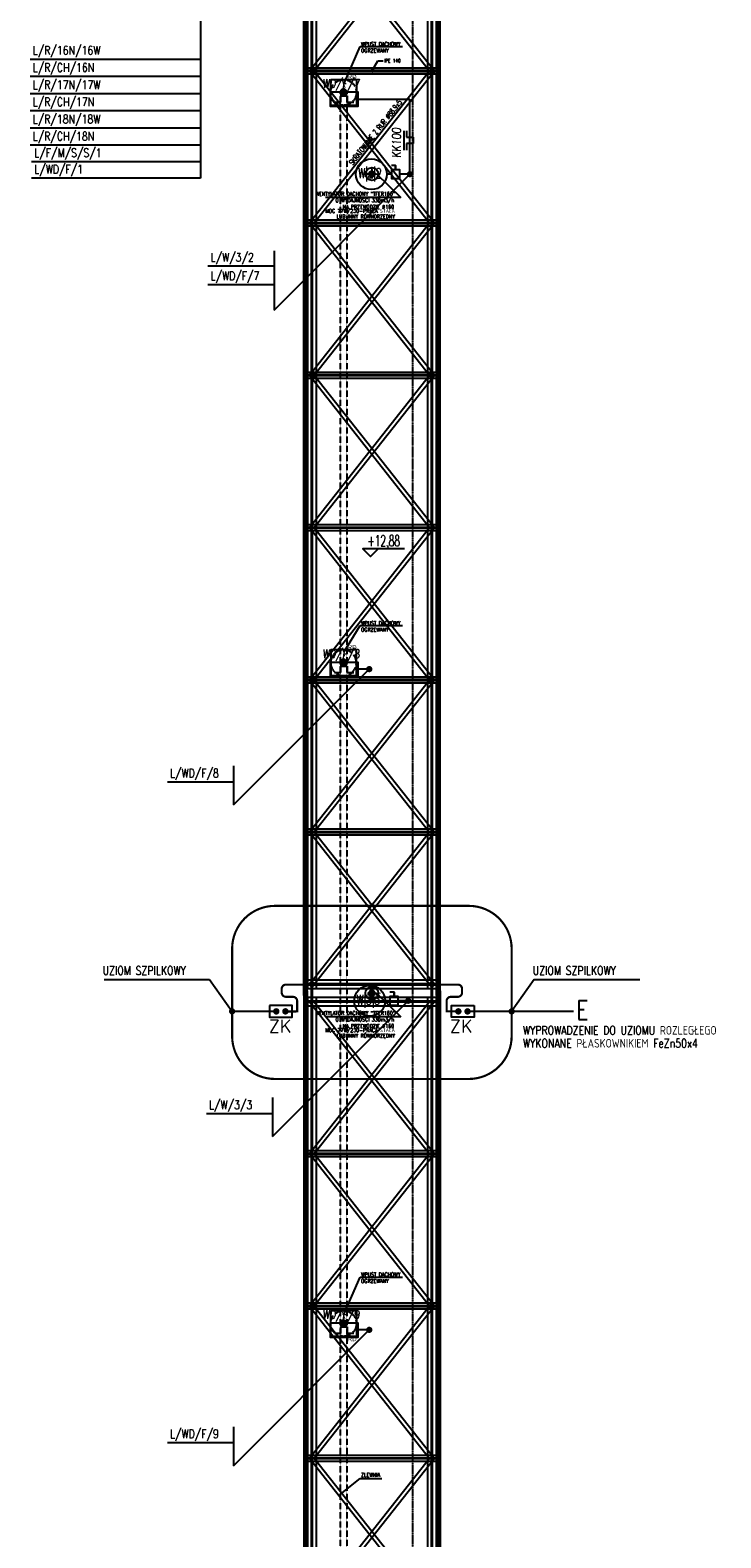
# Model space of a CAD drawing. Extents: x 3880 to 129921, y -116796 to -57711.
# Tile 3 of 110: x 6678 to 8289, y -106250 to -102734. Entities that reach past the tile are written whole.
import ezdxf
from ezdxf.enums import TextEntityAlignment as Align

# ---------------------------------------------------------------- set-up
doc = ezdxf.new("R2010")
doc.units = 0
doc.header["$LTSCALE"] = 2
for name, pattern in [('ACAD_ISO02W100', [15, 12, -3]), ('ACAD_ISO10W100', [18.5, 12, -3, 0.5, -3]), ('CENTER', [2, 1.25, -0.25, 0.25, -0.25]), ('DASHED', [0.75, 0.5, -0.25]), ('DASHED2', [0.375, 0.25, -0.125]), ('HIDDEN', [9.525, 6.35, -3.175])]:
    doc.linetypes.add(name, pattern=pattern)
doc.layers.get('0').update_dxf_attribs({"color": 101, "linetype": 'CONTINUOUS'})
for name, color, linetype in [('Det-metal', 141, 'CONTINUOUS'), ('E35', 6, 'CONTINUOUS'), ('E50', 3, 'CONTINUOUS'), ('Ins-went', 141, 'CONTINUOUS'), ('Ins-wod', 152, 'CONTINUOUS'), ('Opis-rzedne', 52, 'CONTINUOUS'), ('Opis-wykonczen', 2, 'CONTINUOUS'), ('Os-osie glowne', 1, 'CENTER'), ('Sc-systemowe', 150, 'CONTINUOUS'), ('Sch-opis', 51, 'CONTINUOUS'), ('W-idok', 9, 'CONTINUOUS')]:
    doc.layers.add(name, color=color, linetype=linetype)
doc.styles.add('dwg_opis podstawowy', font='romans.shx', dxfattribs={"width": 0.9})
doc.styles.add('ROMANS', font='romans', dxfattribs={"width": 0.85})
doc.styles.add('TYTUL2', font='ARIAL.TTF')
doc.dimstyles.new('CHMIELNA', dxfattribs={"dimscale": 3.5, "dimtxt": 4, "dimasz": 1.5, "dimexe": 3, "dimexo": 0, "dimgap": 1, "dimtad": 1, "dimdec": 1, "dimrnd": 0.5, "dimzin": 12, "dimdsep": 46, "dimtxsty": 'ROMANS', "dimblk": 'DIMTICK', "dimcen": 0.09, "dimse1": 1, "dimse2": 1, "dimclrd": 143, "dimclrt": 53, "dimadec": 0, "dimazin": 0, "dimtfac": 1, "dimtdec": 1, "dimtix": 1, "dimtmove": 2, "dimatfit": 2, "dimldrblk": 'ARCHTICK', "dimfxl": 0, "dimtolj": 1, "dimtzin": 0, "dimarcsym": 0})

# ---------------------------------------------------------------- blocks, each defined once
blk = doc.blocks.new('DIMTICK')
for p, q in [((-1, 0), (1, 0)), ((0, 1), (0, -1))]:
    blk.add_line(p, q)
at = {"const_width": 0.141}
blk.add_lwpolyline([(0.71, 0.71), (-0.71, -0.71)], dxfattribs=at)
blk = doc.blocks.new('dwg_kota arch 50')
blk.add_lwpolyline([(39.75, 9), (-9, 9), (0, 0), (9, 9)])
at = {"style": 'dwg_opis podstawowy', "width": 0.6}
blk.add_attdef('KOTA_ARCH', text='', height=12.75, dxfattribs=at).set_placement((15.375, 8.25), align=Align.BOTTOM_CENTER)
blk = doc.blocks.new('_kgjdskfgjkfh')
at = {"linetype": 'ACAD_ISO10W100'}
for p, q in [((10, 0), (-10, 0)), ((0, 10), (0, -10))]:
    blk.add_line(p, q, dxfattribs=at)
at = {"linetype": 'Continuous', "ltscale": 7}
for p, q in [((-8, 0), (-5, 0)), ((-7.6, 2.5), (-4.8, 1.5)), ((-6.5, 4.7), (-4, 2.9)), ((-4.7, 6.5), (-2.9, 4)), ((-2.5, 7.6), (-1.5, 4.8)), ((0, 8), (0, 5)), ((2.5, 7.6), (1.5, 4.8)), ((4.7, 6.5), (2.9, 4)), ((6.5, 4.7), (4, 2.9)), ((7.6, 2.5), (4.8, 1.5)), ((8, 0), (5, 0)), ((-7.6, -2.5), (-4.8, -1.5)), ((-6.5, -4.7), (-4, -2.9)), ((-4.7, -6.5), (-2.9, -4)), ((-2.5, -7.6), (-1.5, -4.8)), ((0, -8), (0, -5)), ((2.5, -7.6), (1.5, -4.8)), ((4.7, -6.5), (2.9, -4)), ((6.5, -4.7), (4, -2.9)), ((7.6, -2.5), (4.8, -1.5))]:
    blk.add_line(p, q, dxfattribs=at)
at = {"linetype": 'ACAD_ISO02W100'}
blk.add_circle((0, 0), 30, dxfattribs=at)
at = {"linetype": 'Continuous', "ltscale": 7}
for radius in [8, 5]:
    blk.add_circle((0, 0), radius, dxfattribs=at)
blk = doc.blocks.new('A$C5F9C5678')
at = {"layer": 'E35'}
for p, q in [((-54.2, 9.9), (-39.2, 9.9)), ((-39.2, 9.9), (-39.2, 24.9)), ((-39.2, 24.9), (-24.2, 24.9)), ((-24.2, 24.9), (-24.2, 9.9)), ((-24.2, 9.9), (-9.2, 9.9))]:
    blk.add_line(p, q, dxfattribs=at)
blk.add_lwpolyline([(-63.3, 34.4), (0, 34.4), (0, 0), (-63.3, 0)], close=True, dxfattribs=at)
blk = doc.blocks.new('A$C396C56EA')
at = {"layer": 'E35'}
for p, q in [((0, 0), (45, 0)), ((0, -6.9), (15, -6.9)), ((15, -6.9), (15, -21.9)), ((15, -21.9), (30, -21.9)), ((30, -21.9), (30, -6.9)), ((30, -6.9), (45, -6.9))]:
    blk.add_line(p, q, dxfattribs=at)

msp = doc.modelspace()

# ---------------------------------------------------------------- linework, layer by layer
at = {"layer": 'Det-metal'}
for points in [[(7324.673, -102109.785), (7324.673, -104969.785)], [(7344.673, -102109.785), (7344.673, -104969.785)], [(7604.673, -102109.785), (7604.673, -104969.785)], [(7624.673, -102109.785), (7624.673, -104969.785)], [(7608.941, -102829.785), (7328.941, -102474.785)], [(7608.941, -102474.785), (7328.941, -102829.785)], [(7620.404, -102829.785), (7340.404, -102474.785)], [(7620.404, -102474.785), (7340.404, -102829.785)], [(7624.673, -102822.785), (7324.673, -102822.785)], [(7624.673, -102836.785), (7324.673, -102836.785)], [(7608.941, -103184.785), (7328.941, -102829.785)], [(7608.941, -102829.785), (7328.941, -103184.785)], [(7620.404, -103184.785), (7340.404, -102829.785)], [(7620.404, -102829.785), (7340.404, -103184.785)], [(7624.673, -103177.785), (7324.673, -103177.785)], [(7624.673, -103191.785), (7324.673, -103191.785)], [(7608.941, -103539.785), (7328.941, -103184.785)], [(7608.941, -103184.785), (7328.941, -103539.785)], [(7620.404, -103539.785), (7340.404, -103184.785)], [(7620.404, -103184.785), (7340.404, -103539.785)], [(7624.673, -103532.785), (7324.673, -103532.785)], [(7624.673, -103546.785), (7324.673, -103546.785)], [(7608.941, -103894.785), (7328.941, -103539.785)], [(7608.941, -103539.785), (7328.941, -103894.785)], [(7620.404, -103894.785), (7340.404, -103539.785)], [(7620.404, -103539.785), (7340.404, -103894.785)], [(7624.673, -103887.785), (7324.673, -103887.785)], [(7624.673, -103901.785), (7324.673, -103901.785)], [(7608.941, -104249.785), (7328.941, -103894.785)], [(7608.941, -103894.785), (7328.941, -104249.785)], [(7620.404, -104249.785), (7340.404, -103894.785)], [(7620.404, -103894.785), (7340.404, -104249.785)], [(7624.673, -104242.785), (7324.673, -104242.785)], [(7624.673, -104256.785), (7324.673, -104256.785)], [(7328.941, -104249.785), (7608.941, -104604.785)], [(7608.941, -104249.785), (7328.941, -104604.785)], [(7340.404, -104249.785), (7620.404, -104604.785)], [(7620.404, -104249.785), (7340.404, -104604.785)], [(7624.673, -104597.785), (7324.673, -104597.785)], [(7624.673, -104611.785), (7324.673, -104611.785)], [(7608.941, -104959.785), (7328.941, -104604.785)], [(7608.941, -104604.785), (7328.941, -104959.785)], [(7620.404, -104959.785), (7340.404, -104604.785)], [(7620.404, -104604.785), (7340.404, -104959.785)], [(7624.673, -104949.785), (7324.673, -104949.785)], [(7624.673, -104969.785), (7324.673, -104969.785)], [(7324.673, -104989.785), (7324.673, -107849.785)], [(7624.673, -104989.785), (7324.673, -104989.785)], [(7328.941, -104999.785), (7608.941, -105354.785)], [(7608.941, -104999.785), (7328.941, -105354.785)], [(7340.404, -104999.785), (7620.404, -105354.785)], [(7620.404, -104999.785), (7340.404, -105354.785)], [(7344.673, -104989.785), (7344.673, -107849.785)], [(7604.673, -104989.785), (7604.673, -107849.785)], [(7624.673, -104989.785), (7624.673, -107849.785)], [(7624.673, -105009.785), (7324.673, -105009.785)], [(7624.673, -105347.785), (7324.673, -105347.785)], [(7624.673, -105361.785), (7324.673, -105361.785)], [(7608.941, -105709.785), (7328.941, -105354.785)], [(7608.941, -105354.785), (7328.941, -105709.785)], [(7620.404, -105709.785), (7340.404, -105354.785)], [(7620.404, -105354.785), (7340.404, -105709.785)], [(7624.673, -105702.785), (7324.673, -105702.785)], [(7624.673, -105716.785), (7324.673, -105716.785)], [(7328.941, -105709.785), (7608.941, -106064.785)], [(7608.941, -105709.785), (7328.941, -106064.785)], [(7340.404, -105709.785), (7620.404, -106064.785)], [(7620.404, -105709.785), (7340.404, -106064.785)], [(7624.673, -106057.785), (7324.673, -106057.785)], [(7624.673, -106071.785), (7324.673, -106071.785)], [(7608.941, -106419.785), (7328.941, -106064.785)], [(7608.941, -106064.785), (7328.941, -106419.785)], [(7620.404, -106419.785), (7340.404, -106064.785)], [(7620.404, -106064.785), (7340.404, -106419.785)]]:
    msp.add_lwpolyline(points, dxfattribs=at)
at = {"layer": 'E35'}
for p, q in [((7074.977, -102312.883), (7074.977, -103079.71)), ((7074.977, -102802.56), (6677.587, -102802.56)), ((7074.977, -102842.609), (6677.587, -102842.609)), ((7074.977, -102882.658), (6677.587, -102882.658)), ((7074.977, -102922.706), (6677.587, -102922.706)), ((7074.977, -102962.755), (6677.587, -102962.755)), ((7074.977, -103002.804), (6677.587, -103002.804)), ((7074.977, -103041.257), (6681.127, -103041.257)), ((7074.977, -103079.71), (6681.127, -103079.71)), ((7246.471, -103387.075), (7563.212, -103070.334)), ((7246.471, -103249.009), (7246.471, -103387.075)), ((7246.471, -103285.104), (7092.39, -103285.104)), ((7246.471, -103328.43), (7092.39, -103328.43)), ((7151.769, -104541.015), (7468.51, -104224.274)), ((7151.769, -104450.138), (7151.769, -104541.015)), ((7151.769, -104487.786), (6997.687, -104487.786)), ((6850.095, -104948.011), (7096.167, -104948.011)), ((7096.167, -104948.011), (7148.673, -105022.279)), ((7853.178, -104948.011), (7800.673, -105022.279)), ((7853.178, -104948.011), (8099.25, -104948.011)), ((7242.698, -105314.262), (7559.439, -104997.521)), ((7242.698, -105223.385), (7242.698, -105314.262)), ((7242.698, -105261.033), (7088.617, -105261.033)), ((7151.769, -106081.532), (7468.51, -105764.791)), ((7151.769, -105990.655), (7151.769, -106081.532)), ((7151.769, -106028.303), (6997.687, -106028.303))]:
    msp.add_line(p, q, dxfattribs=at)
at = {"layer": 'E35', "ltscale": 0.5}
for p, q in [((7530.095, -103050.334), (7520.095, -103050.334)), ((7526.322, -104977.521), (7516.322, -104977.521))]:
    msp.add_line(p, q, dxfattribs=at)
for points in [[(7540.095, -103080.334), (7540.095, -103060.334), (7520.095, -103060.334), (7520.095, -103080.334)], [(7530.095, -103060.334), (7530.095, -103050.334), (7530.095, -103050.334), (7530.095, -103060.334)], [(7536.322, -105007.521), (7536.322, -104987.521), (7516.322, -104987.521), (7516.322, -105007.521)], [(7526.322, -104987.521), (7526.322, -104977.521), (7526.322, -104977.521), (7526.322, -104987.521)]]:
    msp.add_lwpolyline(points, close=True, dxfattribs=at)
at = {"layer": 'E35'}
for points in [[(7235.83, -105008.418), (7235.83, -105036.14), (7288.83, -105036.14), (7288.83, -105008.418)], [(7713.515, -105008.418), (7713.515, -105036.14), (7660.515, -105036.14), (7660.515, -105008.418)]]:
    msp.add_lwpolyline(points, close=True, dxfattribs=at)
at = {"layer": 'E35', "const_width": 6.785}
for points in [[(7249.221, -105019.88, -1), (7254.019, -105024.678, -1)], [(7270.642, -105019.841, -1), (7275.44, -105024.638, -1)], [(7678.704, -105019.841, 1), (7673.906, -105024.638, 1)], [(7700.124, -105019.88, 1), (7695.326, -105024.678, 1)]]:
    msp.add_lwpolyline(points, format="xyb", close=True, dxfattribs=at)
at = {"layer": 'E50'}
for p, q in [((7441.556, -102895.396), (7563.212, -102895.396)), ((7563.212, -103070.334), (7563.212, -102895.396)), ((7520.095, -103070.334), (7509.33, -103070.334)), ((7563.212, -103070.334), (7540.095, -103070.334)), ((7468.51, -104224.274), (7441.556, -104224.274)), ((7516.322, -104997.521), (7505.557, -104997.521)), ((7559.439, -104997.521), (7536.322, -104997.521)), ((7273.041, -105022.239), (7297.7, -105022.239)), ((7676.305, -105022.239), (7651.645, -105022.239)), ((7468.51, -105764.791), (7441.556, -105764.791))]:
    msp.add_line(p, q, dxfattribs=at)
at = {"layer": 'E50', "const_width": 7}
for points in [[(7334.673, -102173.772), (7334.673, -107816.785)], [(7614.673, -102173.772), (7614.698, -107816.785)], [(7335.461, -102830.212), (7615.461, -102830.212)], [(7334.673, -103538.785), (7614.673, -103538.785)], [(7334.673, -104249.785), (7614.673, -104249.785)], [(7334.673, -104958.785), (7614.673, -104958.785)], [(7334.673, -105709.785), (7614.673, -105709.785)]]:
    msp.add_lwpolyline(points, dxfattribs=at)
at = {"layer": 'E50'}
for points, const_width in [([(7331.711, -102830.212, -1), (7339.211, -102830.212, -1)], 7), ([(7611.711, -102830.212, -1), (7619.211, -102830.212, -1)], 7), ([(7559.462, -103070.334, -1), (7566.962, -103070.334, -1)], 7), ([(7330.923, -103538.785, -1), (7338.423, -103538.785, -1)], 7), ([(7610.923, -103538.785, -1), (7618.423, -103538.785, -1)], 7), ([(7464.76, -104224.274, -1), (7472.26, -104224.274, -1)], 7), ([(7330.923, -104249.785, -1), (7338.423, -104249.785, -1)], 7), ([(7610.923, -104249.785, -1), (7618.423, -104249.785, -1)], 7), ([(7330.923, -104958.785, -1), (7338.423, -104958.785, -1)], 7), ([(7610.923, -104958.785, -1), (7618.423, -104958.785, -1)], 7), ([(7555.689, -104997.521, -1), (7563.189, -104997.521, -1)], 7), ([(7144.923, -105022.279, -1), (7152.423, -105022.279, -1)], 7), ([(7255.37, -105022.279, -1), (7247.87, -105022.279, -1)], 7.5), ([(7276.791, -105022.239, -1), (7269.291, -105022.239, -1)], 7.5), ([(7672.555, -105022.239, 1), (7680.055, -105022.239, 1)], 7.5), ([(7693.975, -105022.279, 1), (7701.475, -105022.279, 1)], 7.5), ([(7804.423, -105022.279, 1), (7796.923, -105022.279, 1)], 7), ([(7330.923, -105709.785, -1), (7338.423, -105709.785, -1)], 7), ([(7610.923, -105709.785, -1), (7618.423, -105709.785, -1)], 7), ([(7464.76, -105764.791, -1), (7472.26, -105764.791, -1)], 7)]:
    msp.add_lwpolyline(points, format="xyb", close=True, dxfattribs=dict(at, const_width=const_width))
at = {"layer": 'E50', "linetype": 'HIDDEN', "ltscale": 5, "const_width": 5}
for points in [[(7276.162, -104776.247), (7700.673, -104776.247, -0.41421356), (7800.673, -104876.247), (7800.673, -105079.871, -0.41421356), (7700.673, -105179.871), (7248.673, -105179.871, -0.41421356), (7148.673, -105079.871), (7148.673, -104876.247, -0.41421356), (7248.673, -104776.247), (7276.162, -104776.247)], [(7273.041, -105022.239), (7300.429, -105022.239), (7300.429, -104998.345, 0.41421356), (7290.429, -104988.345), (7274.364, -104988.345, -0.41421356), (7264.364, -104978.345), (7264.364, -104969.785, -0.41421356), (7274.364, -104959.785), (7334.673, -104959.785)], [(7676.305, -105022.239), (7648.917, -105022.239), (7648.917, -104998.345, -0.41421356), (7658.917, -104988.345), (7674.981, -104988.345, 0.41421356), (7684.981, -104978.345), (7684.981, -104969.785, 0.41421356), (7674.981, -104959.785), (7614.673, -104959.785)]]:
    msp.add_lwpolyline(points, format="xyb", dxfattribs=at)
for points in [[(7148.673, -105022.279), (7251.62, -105022.279)], [(7800.673, -105022.279), (7697.725, -105022.279)]]:
    msp.add_lwpolyline(points, dxfattribs=at)
at = {"layer": 'E50', "linetype": 'DASHED2', "ltscale": 100, "const_width": 5}
msp.add_lwpolyline([(7945.421, -105022.279), (7800.673, -105022.279)], dxfattribs=at)
at = {"layer": 'E50', "color": 6}
for centre in [(7473.422, -103070.334), (7469.649, -104997.521)]:
    msp.add_circle(centre, 35.909, dxfattribs=at)
at = {"layer": 'Ins-went'}
for p, q in [((7474.673, -103059.392), (7474.673, -103080.177)), ((7464.28, -103069.785), (7485.065, -103069.785)), ((7464.28, -104979.785), (7485.065, -104979.785)), ((7474.673, -104969.392), (7474.673, -104990.177))]:
    msp.add_line(p, q, dxfattribs=at)
for centre, radius in [((7474.673, -103069.785), 15), ((7474.673, -103069.785), 6.6), ((7474.673, -103069.785), 5), ((7474.673, -104979.785), 15), ((7474.673, -104979.785), 6.6), ((7474.673, -104979.785), 5)]:
    msp.add_circle(centre, radius, dxfattribs=at)
at = {"layer": 'Ins-wod', "linetype": 'DASHED', "ltscale": 0.5}
for points in [[(7400.532, -102879.785), (7400.532, -107986.1)], [(7416.532, -102879.785), (7416.532, -107970.1)]]:
    msp.add_lwpolyline(points, dxfattribs=at)
at = {"layer": 'Os-osie glowne'}
for points in [[(7334.673, -101606.785), (7334.673, -109210.991)], [(7569.673, -101606.785), (7569.673, -108373.785)]]:
    msp.add_lwpolyline(points, dxfattribs=at)
at = {"layer": 'Sc-systemowe'}
for points in [[(7315.673, -104985.285), (7315.673, -102109.785)], [(7319.673, -104985.285), (7319.673, -102109.785)], [(7323.673, -104985.285), (7323.673, -102109.785)], [(7625.673, -104985.285), (7625.673, -102109.785)], [(7629.673, -104985.285), (7629.673, -102109.785)], [(7633.673, -104985.285), (7633.673, -102109.785)], [(7315.673, -104974.285), (7315.673, -107849.785)], [(7319.673, -104974.285), (7319.673, -107849.785)], [(7323.673, -104974.285), (7323.673, -107849.785)], [(7625.673, -104974.285), (7625.673, -107849.785)], [(7629.673, -104974.285), (7629.673, -107849.785)], [(7633.673, -104974.285), (7633.673, -107849.785)]]:
    msp.add_lwpolyline(points, dxfattribs=at)
at = {"layer": 'W-idok', "linetype": 'DASHED'}
for points in [[(7624.673, -102828.785), (7324.673, -102828.785)], [(7624.673, -102830.785), (7324.673, -102830.785)], [(7624.673, -103183.785), (7324.673, -103183.785)], [(7624.673, -103185.785), (7324.673, -103185.785)], [(7624.673, -103538.785), (7324.673, -103538.785)], [(7624.673, -103540.785), (7324.673, -103540.785)], [(7624.673, -103893.785), (7324.673, -103893.785)], [(7624.673, -103895.785), (7324.673, -103895.785)], [(7624.673, -104248.785), (7324.673, -104248.785)], [(7624.673, -104248.785), (7324.673, -104248.785)], [(7624.673, -104250.785), (7324.673, -104250.785)], [(7624.673, -104250.785), (7324.673, -104250.785)], [(7624.673, -104603.785), (7324.673, -104603.785)], [(7624.673, -104605.785), (7324.673, -104605.785)], [(7624.673, -104958.785), (7324.673, -104958.785)], [(7624.673, -104960.785), (7324.673, -104960.785)], [(7624.673, -104998.785), (7324.673, -104998.785)], [(7624.673, -105000.785), (7324.673, -105000.785)], [(7624.673, -105353.785), (7324.673, -105353.785)], [(7624.673, -105355.785), (7324.673, -105355.785)], [(7624.673, -105708.785), (7324.673, -105708.785)], [(7624.673, -105710.785), (7324.673, -105710.785)], [(7624.673, -106063.785), (7324.673, -106063.785)], [(7624.673, -106065.785), (7324.673, -106065.785)]]:
    msp.add_lwpolyline(points, dxfattribs=at)
at = {"layer": 'W-idok'}
for points in [[(7378.532, -102849.785), (7438.532, -102849.785), (7438.532, -102909.785), (7378.532, -102909.785)], [(7378.532, -104239.526), (7438.532, -104239.526), (7438.532, -104179.526), (7378.532, -104179.526)], [(7378.532, -105720.043), (7438.532, -105720.043), (7438.532, -105780.043), (7378.532, -105780.043)]]:
    msp.add_lwpolyline(points, close=True, dxfattribs=at)

# ---------------------------------------------------------------- block references
at = {"layer": 'E35'}
for p in [(7441.556, -102912.58), (7441.556, -104242.321), (7441.556, -105782.838)]:
    msp.add_blockref('A$C5F9C5678', p, dxfattribs=at)
at = {"layer": 'E35', "xscale": -1, "rotation": 90}
msp.add_blockref('A$C396C56EA', (7548.854, -102969.102), dxfattribs=at)
at = {"layer": 'Ins-wod', "rotation": 270}
for p in [(7408.532, -102879.785), (7408.532, -105750.043)]:
    msp.add_blockref('_kgjdskfgjkfh', p, dxfattribs=at)
at = {"layer": 'Ins-wod', "xscale": -1, "rotation": 270}
msp.add_blockref('_kgjdskfgjkfh', (7408.532, -104209.526), dxfattribs=at)
at = {"layer": 'Opis-rzedne', "xscale": 2, "yscale": 2, "zscale": 2}
msp.add_blockref('dwg_kota arch 50', (7471.619, -103961.883), dxfattribs=at).add_auto_attribs({'KOTA_ARCH': '+12,88'})

# ---------------------------------------------------------------- texts
at = {"layer": 'E35', "style": 'ROMANS'}
for s, height, width, p in [('L/R/16N/16W', 20, 0.8, (6683.713, -102791.611)), ('L/R/CH/16N', 20, 0.8, (6683.713, -102831.659)), ('L/R/17N/17W', 20, 0.8, (6683.713, -102871.708)), ('L/R/CH/17N', 20, 0.8, (6683.713, -102911.757)), ('L/R/18N/18W', 20, 0.8, (6683.713, -102951.805)), ('L/R/CH/18N', 20, 0.8, (6683.713, -102991.854)), ('L/F/M/S/S/1', 20, 0.8, (6687.253, -103030.307)), ('L/WD/F/1', 20, 0.8, (6687.253, -103068.76)), ('W|3|2', 23, 0.7, (7442.467, -103079.535)), ('L/W/3/2', 20, 0.8, (7098.516, -103274.154)), ('L/WD/F/7', 20, 0.8, (7098.516, -103317.48)), ('L/WD/F/8', 20, 0.8, (7003.814, -104476.836)), ('UZIOM SZPILKOWY', 20, 0.8, (6846.637, -104937.129)), ('UZIOM SZPILKOWY', 20, 0.8, (7849.72, -104937.129)), ('W|3|3', 23, 0.7, (7438.694, -105006.722)), ('WYPROWADZENIE DO UZIOMU ROZLEGŁEGO', 20, 0.8, (7827.01, -105076.448)), ('WYKONANE PŁASKOWNIKIEM FeZn50x4', 20, 0.8, (7827.01, -105106.656)), ('L/W/3/3', 20, 0.8, (7094.743, -105250.083)), ('L/WD/F/9', 20, 0.8, (7003.814, -106017.353))]:
    msp.add_text(s, height=height, dxfattribs=dict(at, width=width)).set_placement(p)
at = {"layer": 'E35', "style": 'ROMANS', "oblique": 5, "width": 0.8}
for s, p in [('WD/F/7', (7359.228, -102868.997)), ('WD/F/8', (7359.228, -104198.739)), ('WD/F/9', (7359.228, -105739.256))]:
    msp.add_text(s, height=20, dxfattribs=at).set_placement(p)
msp.add_text('KK100', height=20, rotation=90, dxfattribs=at).set_placement((7541.991, -103032.057))
at = {"layer": 'E50', "ltscale": 50, "style": 'ROMANS', "width": 0.8}
msp.add_text('E', height=45, dxfattribs=at).set_placement((7950.947, -105041.567))
at = {"layer": 'E50', "linetype": 'Continuous', "style": 'ROMANS'}
for p in [(7234.084, -105071.653), (7656.69, -105071.653)]:
    msp.add_text('ZK', height=30, dxfattribs=at).set_placement(p)
at = {"layer": 'Ins-wod', "char_height": 10.2123, "width": 1336.21749, "attachment_point": 1, "style": 'TYTUL2'}
for insert in [(7418.298, -102838.236), (7418.298, -104167.977), (7418.298, -105781.032)]:
    msp.add_mtext('RD', dxfattribs=dict(at, insert=insert))
at = {"layer": 'Opis-rzedne', "style": 'dwg_opis podstawowy', "width": 0.6}
msp.add_text('SKRATOWANIE Z RUR %%C88,9x5', height=12.75, rotation=51.736011, dxfattribs=at).set_placement((7483.013, -102972.821), align=Align.MIDDLE_CENTER)
at = {"layer": 'Opis-wykonczen', "insert": (7503.384, -102805.646), "char_height": 8, "width": 203.76147, "attachment_point": 4, "style": 'ROMANS'}
msp.add_mtext('IPE 140', dxfattribs=at)
at = {"layer": 'Sch-opis', "char_height": 9, "width": 203.76147, "style": 'ROMANS'}
for s, insert, attachment_point in [('WPUST DACHOWY\\POGRZEWANY', (7449.362, -102762.363), 1), ('O WYDAJNOŚCI 330m3/h ', (7526.422, -103126.704), 3), ('WENTYLATOR DACHOWY "TFER160"', (7529.034, -103111.719), 3), ('MOC 77W/230-PRACA STAŁA', (7528.322, -103151.553), 3), ('LUB INNY RÓWNORZĘDNY', (7528.322, -103164.419), 3), ('NA PRZEWODZIE %%C160', (7526.422, -103141.884), 3), ('WPUST DACHOWY\\POGRZEWANY', (7449.362, -104112.682), 1), ('O WYDAJNOŚCI 330m3/h ', (7526.422, -105036.704), 3), ('WENTYLATOR DACHOWY "TFER160"', (7529.034, -105021.719), 3), ('MOC 77W/230-PRACA STAŁA', (7528.322, -105061.553), 3), ('LUB INNY RÓWNORZĘDNY', (7528.322, -105074.419), 3), ('NA PRZEWODZIE %%C160', (7526.422, -105051.884), 3), ('WPUST DACHOWY\\POGRZEWANY', (7449.362, -105631.401), 1), ('ZLEWNIA', (7449.338, -106098.509), 1)]:
    msp.add_mtext(s, dxfattribs=dict(at, insert=insert, attachment_point=attachment_point))

# ---------------------------------------------------------------- leaders
at = {"layer": 'Opis-wykonczen'}
msp.add_leader([(7474.545, -102830.193), (7488.546, -102805.646), (7500.807, -102805.646)], dimstyle='CHMIELNA', override={"dimasz": 3, "dimtad": 0}, dxfattribs=at)
at = {"layer": 'Sch-opis'}
for points in [[(7408.886, -102860.223), (7447.355, -102772.62), (7546.053, -102772.62)], [(7485.065, -103069.785), (7542.311, -103124.786), (7366.73, -103124.786)], [(7408.886, -104184.602), (7447.355, -104122.94), (7546.053, -104122.94)], [(7485.065, -104979.785), (7542.311, -105034.786), (7366.73, -105034.786)], [(7408.532, -105730.689), (7447.355, -105641.659), (7546.053, -105641.659)], [(7401.525, -106147.594), (7447.331, -106111.577), (7497.616, -106111.577)]]:
    msp.add_leader(points, dimstyle='CHMIELNA', override={"dimasz": 4, "dimgap": 1, "dimtad": 0}, dxfattribs=at)

doc.saveas('drawing.dxf')
